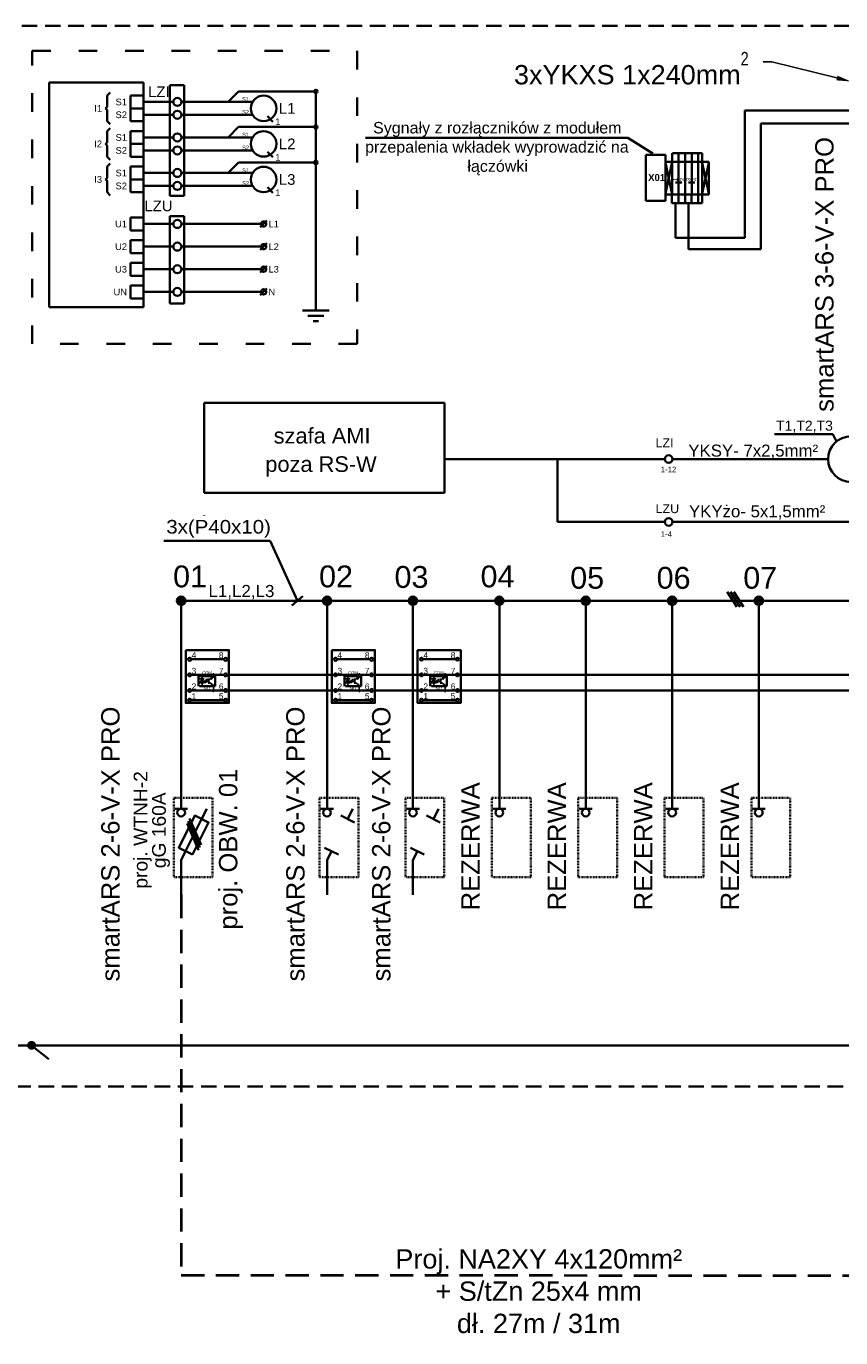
# Model space of a CAD drawing. Header units: millimetres. Extents: x -2674 to -2150, y -551 to 8.
# Tile 6 of 9: x -2466 to -2360, y -254 to -85. Entities that reach past the tile are written whole.
import ezdxf
from ezdxf import colors
from ezdxf.entities.mleader import LeaderData, LeaderLine
from ezdxf.enums import TextEntityAlignment as Align
from ezdxf.math import Vec2, Vec3

# ---------------------------------------------------------------- set-up
doc = ezdxf.new("R2010")
doc.units = ezdxf.units.MM
for name, pattern in [('_DROBNA', [12, 4, -8]), ('ACAD_ISO03W100', [30, 12, -18]), ('DASHED', [0.75, 0.5, -0.25]), ('DASHED2', [0.375, 0.25, -0.125]), ('DASHEDX2', [1.5, 1, -0.5]), ('Symbol_S', [0])]:
    doc.linetypes.add(name, pattern=pattern)
doc.layers.add('01 kabel nn', color=7, linetype='DASHEDX2', lineweight=35, true_color=0x007299)
doc.layers.add('02 urządzenia nn', color=7, linetype='Continuous', lineweight=35, true_color=0x007299)
doc.layers.add('Opisy', color=10, linetype='Continuous')
doc.styles.add('100', font='Arial', dxfattribs={"height": 1})
doc.styles.add('101', font='arialbd.ttf', dxfattribs={"height": 1})
doc.styles.add('119', font='Arial', dxfattribs={"height": 1})
doc.styles.add('121', font='Arial', dxfattribs={"height": 1})
doc.styles.add('122', font='Arial', dxfattribs={"height": 1})
doc.styles.add('123', font='Arial', dxfattribs={"height": 1})
doc.styles.add('62', font='Arial', dxfattribs={"height": 1})
doc.styles.add('Arial CE', font='ARIAL.TTF')
doc.styles.add('Arial h-40', font='ARIAL.TTF', dxfattribs={"height": 40})
doc.styles.get("Standard").update_dxf_attribs({"font": 'arial.ttf'})

msp = doc.modelspace()

# ---------------------------------------------------------------- hatches: boundary and pattern name
at = {"layer": '02 urządzenia nn'}
for points in [[(-2427.91, -93.07, -1), (-2428.35, -93.07, -1)], [(-2427.91, -97.66, -1), (-2428.35, -97.66, -1)], [(-2427.91, -102.26, -1), (-2428.35, -102.26, -1)]]:
    msp.add_hatch(color=256, dxfattribs=at).paths.add_polyline_path(points)
at = {"layer": '02 urządzenia nn', "linetype": 'Continuous'}
for points in [[(-2444.99, -158.89, 1), (-2446.08, -158.89, 1)], [(-2426.13, -158.89, 1), (-2427.22, -158.89, 1)], [(-2415.03, -158.89, 1), (-2416.12, -158.89, 1)], [(-2403.86, -158.89, 1), (-2404.95, -158.89, 1)], [(-2392.7, -158.89, 1), (-2393.79, -158.89, 1)], [(-2381.53, -158.89, 1), (-2382.62, -158.89, 1)], [(-2370.32, -158.89, 1), (-2371.41, -158.89, 1)]]:
    msp.add_hatch(color=256, dxfattribs=at).paths.add_polyline_path(points)
at = {"layer": '02 urządzenia nn'}
h = msp.add_hatch(color=256, dxfattribs=at)
edge = h.paths.add_edge_path()
edge.add_arc((-2441.37, -168.47), 0.097, 0, 360)
h = msp.add_hatch(color=256, dxfattribs=at)
edge = h.paths.add_edge_path()
edge.add_arc((-2422.51, -168.47), 0.097, 0, 360)
h = msp.add_hatch(color=256, dxfattribs=at)
edge = h.paths.add_edge_path()
edge.add_arc((-2411.41, -168.47), 0.097, 0, 360)
h = msp.add_hatch(color=256, dxfattribs=at)
edge = h.paths.add_edge_path()
edge.add_arc((-2441.37, -170.49), 0.097, 0, 360)
h = msp.add_hatch(color=256, dxfattribs=at)
edge = h.paths.add_edge_path()
edge.add_arc((-2422.51, -170.49), 0.097, 0, 360)
h = msp.add_hatch(color=256, dxfattribs=at)
edge = h.paths.add_edge_path()
edge.add_arc((-2411.41, -170.49), 0.097, 0, 360)
at = {"layer": '02 urządzenia nn', "ltscale": 2}
h = msp.add_hatch(color=256, dxfattribs=at)
edge = h.paths.add_edge_path()
edge.add_arc((-2464.87, -216.35), 0.577, -180, 180, ccw=False)

# ---------------------------------------------------------------- linework, layer by layer
at = {"layer": '01 kabel nn', "lineweight": 40, "ltscale": 3}
msp.add_line((-2445.54, -246.07), (-2298.6, -246.08), dxfattribs=at)
at = {"layer": '01 kabel nn', "lineweight": 40, "ltscale": 3, "elevation": 0}
msp.add_lwpolyline([(-2445.54, -196.92), (-2445.54, -246.07)], dxfattribs=at)
at = {"layer": '02 urządzenia nn', "linetype": 'ACAD_ISO03W100', "ltscale": 0.2}
for p, q in [((-2464.78, -87.84), (-2422.79, -87.84)), ((-2464.78, -125.7), (-2464.78, -87.84)), ((-2422.79, -87.84), (-2422.79, -125.7)), ((-2422.79, -125.7), (-2464.78, -125.7))]:
    msp.add_line(p, q, dxfattribs=at)
at = {"layer": '02 urządzenia nn'}
for p, q in [((-2462.58, -120.96), (-2462.58, -91.93)), ((-2462.58, -91.93), (-2450.42, -91.93)), ((-2455.11, -93.6), (-2454.72, -93.21)), ((-2450.42, -91.93), (-2450.42, -120.96)), ((-2447.02, -92.27), (-2445.15, -92.27)), ((-2447.02, -106.58), (-2447.02, -92.27)), ((-2445.15, -92.27), (-2445.15, -106.58)), ((-2439.48, -94.43), (-2438.12, -93.07)), ((-2438.12, -93.07), (-2428.13, -93.07)), ((-2428.13, -93.07), (-2428.13, -121.38)), ((-2455.11, -95.07), (-2455.11, -93.6)), ((-2452.08, -93.6), (-2452.08, -95.26)), ((-2450.42, -93.6), (-2452.08, -93.6)), ((-2450.42, -95.26), (-2450.42, -93.6)), ((-2447.76, -94.43), (-2450.42, -94.43)), ((-2447.76, -94.43), (-2446.55, -94.43)), ((-2445.52, -94.43), (-2444.31, -94.43)), ((-2444.31, -94.43), (-2436.31, -94.43)), ((-2455.3, -95.26), (-2455.11, -95.07)), ((-2455.11, -95.45), (-2455.3, -95.26)), ((-2455.11, -96.93), (-2455.11, -95.45)), ((-2452.08, -95.26), (-2450.42, -95.26)), ((-2452.08, -95.26), (-2452.08, -96.93)), ((-2450.42, -95.26), (-2452.08, -95.26)), ((-2450.42, -96.93), (-2450.42, -95.26)), ((-2447.76, -96.09), (-2450.42, -96.09)), ((-2447.76, -96.09), (-2446.55, -96.09)), ((-2445.52, -96.09), (-2444.31, -96.09)), ((-2444.31, -96.09), (-2436.31, -96.09)), ((-2434.39, -96.28), (-2433.68, -96.99)), ((-2358.18, -95.53, -5222792.99), (-2372.67, -95.53, -5222792.99)), ((-2372.67, -95.53, -5222792.99), (-2372.67, -111.98, -5222792.99)), ((-2454.72, -97.31), (-2455.11, -96.93)), ((-2455.11, -98.19), (-2454.72, -97.8)), ((-2455.11, -99.66), (-2455.11, -98.19)), ((-2452.08, -96.93), (-2450.42, -96.93)), ((-2452.08, -98.19), (-2452.08, -99.85)), ((-2450.42, -98.19), (-2452.08, -98.19)), ((-2450.42, -99.85), (-2450.42, -98.19)), ((-2439.48, -99.02), (-2438.12, -97.66)), ((-2438.12, -97.66), (-2428.13, -97.66)), ((-2358.18, -97.21, -5222792.99), (-2370.61, -97.21, -5222792.99)), ((-2370.61, -97.21, -5222792.99), (-2370.61, -113.47, -5222792.99)), ((-2455.3, -99.85), (-2455.11, -99.66)), ((-2455.11, -100.05), (-2455.3, -99.85)), ((-2452.08, -99.85), (-2452.08, -101.52)), ((-2450.42, -99.85), (-2452.08, -99.85)), ((-2452.08, -99.85), (-2450.42, -99.85)), ((-2447.76, -99.02), (-2450.42, -99.02)), ((-2450.42, -101.52), (-2450.42, -99.85)), ((-2447.76, -99.02), (-2446.55, -99.02)), ((-2445.52, -99.02), (-2444.31, -99.02)), ((-2444.31, -99.02), (-2436.31, -99.02)), ((-2387.78, -99.08), (-2421.72, -99.08)), ((-2384.55, -101.08), (-2387.78, -99.08)), ((-2455.11, -101.52), (-2455.11, -100.05)), ((-2454.72, -101.91), (-2455.11, -101.52)), ((-2452.08, -101.52), (-2450.42, -101.52)), ((-2447.76, -100.69), (-2450.42, -100.69)), ((-2447.76, -100.69), (-2446.55, -100.69)), ((-2445.52, -100.69), (-2444.31, -100.69)), ((-2444.31, -100.69), (-2436.31, -100.69)), ((-2434.39, -100.87), (-2433.68, -101.58)), ((-2382.92, -101.28), (-2385.46, -101.28)), ((-2385.46, -101.28), (-2385.46, -107.19)), ((-2382.92, -107.19), (-2382.92, -101.28)), ((-2382.08, -101.04), (-2382.08, -102.16)), ((-2382.03, -101.04), (-2378.19, -101.04)), ((-2381.23, -101.04), (-2381.23, -102.16)), ((-2380.39, -101.04), (-2380.39, -102.16)), ((-2379.54, -102.16), (-2379.54, -101.04)), ((-2378.7, -102.16), (-2378.7, -101.04)), ((-2378.19, -102.16), (-2378.19, -101.04)), ((-2378.19, -102.16), (-2378.19, -101.04)), ((-2455.11, -102.78), (-2454.72, -102.4)), ((-2455.11, -104.26), (-2455.11, -102.78)), ((-2452.08, -102.78), (-2452.08, -104.45)), ((-2450.42, -102.78), (-2452.08, -102.78)), ((-2450.42, -104.45), (-2450.42, -102.78)), ((-2439.48, -103.61), (-2438.12, -102.26)), ((-2438.12, -102.26), (-2428.13, -102.26)), ((-2377.34, -102.16), (-2382.92, -102.16)), ((-2382.92, -102.16), (-2382.92, -106.39)), ((-2382.08, -102.16), (-2382.92, -106.26)), ((-2382.92, -102.29), (-2382.08, -106.39)), ((-2382.08, -102.16), (-2382.08, -106.39)), ((-2381.23, -106.39), (-2381.23, -102.16)), ((-2380.39, -106.39), (-2380.39, -102.16)), ((-2379.54, -106.39), (-2379.54, -102.16)), ((-2378.7, -106.39), (-2378.7, -102.16)), ((-2378.19, -106.39), (-2378.19, -102.16)), ((-2377.34, -102.29), (-2378.19, -106.26)), ((-2378.19, -102.29), (-2377.34, -106.26)), ((-2377.34, -106.39), (-2377.34, -102.16)), ((-2377.34, -106.39), (-2377.34, -102.16)), ((-2455.3, -104.45), (-2455.11, -104.26)), ((-2455.11, -104.64), (-2455.3, -104.45)), ((-2455.11, -106.11), (-2455.11, -104.64)), ((-2452.08, -104.45), (-2450.42, -104.45)), ((-2452.08, -104.45), (-2452.08, -106.11)), ((-2450.42, -104.45), (-2452.08, -104.45)), ((-2447.76, -103.61), (-2450.42, -103.61)), ((-2450.42, -106.11), (-2450.42, -104.45)), ((-2447.76, -103.61), (-2446.55, -103.61)), ((-2445.52, -103.61), (-2444.31, -103.61)), ((-2444.31, -103.61), (-2436.31, -103.61)), ((-2381.63, -104.84), (-2380.82, -104.84)), ((-2379.94, -104.84), (-2379.12, -104.84)), ((-2454.72, -106.5), (-2455.11, -106.11)), ((-2452.08, -106.11), (-2450.42, -106.11)), ((-2447.76, -105.28), (-2450.42, -105.28)), ((-2447.76, -105.28), (-2446.55, -105.28)), ((-2445.15, -106.58), (-2447.02, -106.58)), ((-2445.52, -105.28), (-2444.31, -105.28)), ((-2444.31, -105.28), (-2436.31, -105.28)), ((-2434.39, -105.46), (-2433.68, -106.17)), ((-2382.92, -106.39), (-2377.34, -106.39)), ((-2382.1, -106.39), (-2382.1, -107.52)), ((-2381.25, -106.39), (-2381.25, -107.52)), ((-2380.41, -106.39), (-2380.41, -107.52)), ((-2379.56, -107.52), (-2379.56, -106.39)), ((-2378.72, -107.52), (-2378.72, -106.39)), ((-2378.21, -107.52), (-2378.21, -106.39)), ((-2378.21, -107.52), (-2378.21, -106.39)), ((-2385.46, -107.19), (-2382.92, -107.19)), ((-2382.1, -107.52), (-2378.21, -107.52)), ((-2381.64, -107.97), (-2381.64, -107.52)), ((-2381.64, -107.97), (-2381.64, -111.98)), ((-2379.95, -107.97), (-2379.95, -107.52)), ((-2379.95, -107.97), (-2379.95, -113.47)), ((-2452.08, -109.37), (-2452.08, -111.03)), ((-2450.42, -109.37), (-2452.08, -109.37)), ((-2450.42, -111.03), (-2450.42, -109.37)), ((-2447.02, -109.18), (-2445.15, -109.18)), ((-2447.02, -120.47), (-2447.02, -109.18)), ((-2445.15, -109.18), (-2445.15, -120.47)), ((-2435.32, -110.63), (-2434.45, -109.77)), ((-2452.08, -111.03), (-2450.42, -111.03)), ((-2447.76, -110.2), (-2450.42, -110.2)), ((-2447.76, -110.2), (-2446.55, -110.2)), ((-2445.52, -110.2), (-2444.31, -110.2)), ((-2444.31, -110.2), (-2435.22, -110.2)), ((-2452.08, -112.29), (-2452.08, -113.96)), ((-2450.42, -112.29), (-2452.08, -112.29)), ((-2450.42, -113.96), (-2450.42, -112.29)), ((-2447.76, -113.13), (-2450.42, -113.13)), ((-2447.76, -113.13), (-2446.55, -113.13)), ((-2445.52, -113.13), (-2444.31, -113.13)), ((-2444.31, -113.13), (-2435.22, -113.13)), ((-2435.32, -113.56), (-2434.45, -112.69)), ((-2372.67, -111.98, -5222792.99), (-2381.64, -111.98)), ((-2370.61, -113.47, -5222792.99), (-2379.95, -113.47)), ((-2452.08, -113.96), (-2450.42, -113.96)), ((-2452.08, -115.22), (-2452.08, -116.89)), ((-2450.42, -115.22), (-2452.08, -115.22)), ((-2450.42, -116.89), (-2450.42, -115.22)), ((-2452.08, -116.89), (-2450.42, -116.89)), ((-2447.76, -116.05), (-2450.42, -116.05)), ((-2447.76, -116.05), (-2446.55, -116.05)), ((-2445.52, -116.05), (-2444.31, -116.05)), ((-2444.31, -116.05), (-2435.22, -116.05)), ((-2435.32, -116.49), (-2434.45, -115.62)), ((-2452.08, -118.15), (-2452.08, -119.81)), ((-2450.42, -118.15), (-2452.08, -118.15)), ((-2450.42, -119.81), (-2450.42, -118.15)), ((-2435.32, -119.41), (-2434.45, -118.55)), ((-2452.08, -119.81), (-2450.42, -119.81)), ((-2447.76, -118.98), (-2450.42, -118.98)), ((-2447.76, -118.98), (-2446.55, -118.98)), ((-2445.52, -118.98), (-2444.31, -118.98)), ((-2444.31, -118.98), (-2435.22, -118.98)), ((-2450.42, -120.96), (-2462.58, -120.96)), ((-2445.15, -120.47), (-2447.02, -120.47)), ((-2429.86, -121.38), (-2426.4, -121.38)), ((-2429.17, -122.07), (-2427.09, -122.07)), ((-2428.48, -122.77), (-2427.78, -122.77)), ((-2442.57, -133.33), (-2411.49, -133.33)), ((-2442.57, -144.96), (-2442.57, -133.33)), ((-2411.49, -133.33), (-2411.49, -144.96)), ((-2383.01, -140.59), (-2411.49, -140.59)), ((-2396.91, -148.7), (-2396.91, -140.59)), ((-2361.91, -140.59), (-2382.02, -140.59)), ((-2411.49, -144.96), (-2442.57, -144.96)), ((-2442.57, -147.86), (-2442.57, -147.85)), ((-2383.01, -148.7), (-2396.91, -148.7)), ((-2358.9, -148.7), (-2382.02, -148.7)), ((-2434.03, -151.16), (-2447.79, -151.15)), ((-2430.52, -158.89), (-2434.03, -151.16)), ((-2445.54, -158.89), (-2358.93, -158.89)), ((-2445.54, -185.77), (-2445.54, -158.89)), ((-2426.68, -185.77), (-2426.68, -158.89)), ((-2415.58, -180.55), (-2415.58, -158.89)), ((-2404.41, -180.55), (-2404.41, -158.89)), ((-2393.24, -180.55), (-2393.24, -158.89)), ((-2382.07, -180.55), (-2382.07, -158.89)), ((-2374.94, -157.72), (-2373.7, -159.68)), ((-2374.51, -157.72), (-2373.27, -159.69)), ((-2374.09, -157.73), (-2372.84, -159.69)), ((-2370.87, -180.55), (-2370.87, -158.89)), ((-2444.25, -166.46, -6267351.59), (-2439.97, -166.46, -6267351.59)), ((-2425.39, -166.46, -6267351.59), (-2421.11, -166.46, -6267351.59)), ((-2414.29, -166.45, -6267351.59), (-2410.01, -166.45, -6267351.59)), ((-2444.25, -168.47, -6267351.59), (-2439.97, -168.47, -6267351.59)), ((-2439.58, -168.47, -6267351.59), (-2422, -168.47, -6267351.59)), ((-2425.39, -168.47, -6267351.59), (-2421.11, -168.47, -6267351.59)), ((-2420.72, -168.47, -6267351.59), (-2403.14, -168.47, -6267351.59)), ((-2414.29, -168.47, -6267351.59), (-2410.01, -168.47, -6267351.59)), ((-2406.5, -168.47, -6267351.59), (-2401.83, -168.47, -6267351.59)), ((-2401.83, -168.47, -6267351.59), (-2384.25, -168.47, -6267351.59)), ((-2387.56, -168.47, -6267351.59), (-2383.28, -168.47, -6267351.59)), ((-2384.24, -168.47, -11382294.08), (-2305.16, -168.47, -11382294.08)), ((-2382.89, -168.47, -6267351.59), (-2365.31, -168.47, -6267351.59)), ((-2368.69, -168.47, -6267351.59), (-2364.42, -168.47, -6267351.59)), ((-2444.25, -170.49, -6267351.59), (-2439.97, -170.49, -6267351.59)), ((-2439.58, -170.49, -6267351.59), (-2422, -170.49, -6267351.59)), ((-2425.39, -170.49, -6267351.59), (-2421.11, -170.49, -6267351.59)), ((-2420.72, -170.49, -6267351.59), (-2403.14, -170.49, -6267351.59)), ((-2414.29, -170.49, -6267351.59), (-2410.01, -170.49, -6267351.59)), ((-2406.5, -170.49, -6267351.59), (-2401.83, -170.49, -6267351.59)), ((-2401.83, -170.49, -6267351.59), (-2384.25, -170.49, -6267351.59)), ((-2387.56, -170.49, -6267351.59), (-2383.28, -170.49, -6267351.59)), ((-2384.24, -170.49, -11382294.08), (-2307.9, -170.49, -11382294.08)), ((-2382.89, -170.49, -6267351.59), (-2365.31, -170.49, -6267351.59)), ((-2368.69, -170.49, -6267351.59), (-2364.42, -170.49, -6267351.59)), ((-2445.54, -176.96), (-2445.54, -171.75)), ((-2444.25, -171.75, -6267351.59), (-2439.97, -171.75, -6267351.59)), ((-2426.68, -176.96), (-2426.68, -171.75)), ((-2425.39, -171.75, -6267351.59), (-2421.11, -171.75, -6267351.59)), ((-2414.29, -171.75, -6267351.59), (-2410.01, -171.75, -6267351.59)), ((-2415.58, -185.77), (-2415.58, -180.55)), ((-2404.41, -185.77), (-2404.41, -180.55)), ((-2393.24, -185.77), (-2393.24, -180.55)), ((-2382.07, -185.77), (-2382.07, -180.55)), ((-2370.87, -185.77), (-2370.87, -180.55)), ((-2444.71, -185.77), (-2446.37, -185.77)), ((-2442.22, -185.77), (-2442.89, -187.1)), ((-2425.85, -185.77), (-2427.51, -185.77)), ((-2423.36, -185.77), (-2424.03, -187.1)), ((-2414.75, -185.77), (-2416.41, -185.77)), ((-2412.26, -185.77), (-2412.93, -187.1)), ((-2403.58, -185.77), (-2405.24, -185.77)), ((-2392.41, -185.77), (-2394.07, -185.77)), ((-2381.24, -185.77), (-2382.9, -185.77)), ((-2370.04, -185.77), (-2371.7, -185.77)), ((-2423.14, -187.55), (-2424.92, -186.66)), ((-2412.04, -187.55), (-2413.82, -186.66)), ((-2444.97, -191.26), (-2445.54, -192.4)), ((-2426.99, -190.81), (-2425.21, -191.7)), ((-2426.1, -191.26), (-2426.68, -192.4)), ((-2415.89, -190.81), (-2414.11, -191.7)), ((-2415, -191.26), (-2415.58, -192.4)), ((-2445.54, -192.4), (-2445.54, -196.92)), ((-2426.68, -192.4), (-2426.68, -196.92)), ((-2415.58, -192.4), (-2415.58, -196.92)), ((-2322.75, -216.35), (-2476.03, -216.35)), ((-2310.46, -216.35), (-2458.49, -216.35))]:
    msp.add_line(p, q, dxfattribs=at)
at = {"layer": '02 urządzenia nn', "linetype": 'Continuous'}
msp.add_line((-2429.8, -158.29), (-2431.24, -159.49), dxfattribs=at)
at = {"layer": '02 urządzenia nn', "linetype": 'Symbol_S', "lineweight": 25}
for p, q in [((-2443.13, -168.99, -6267351.59), (-2442.55, -168.99, -6267351.59)), ((-2442.84, -168.74, -6267351.59), (-2442.84, -168.99, -6267351.59)), ((-2442.84, -169.5, -6267351.59), (-2442.84, -168.99, -6267351.59)), ((-2442.3, -169.15, -6267351.59), (-2442.59, -169.31, -6267351.59)), ((-2442.19, -169.34, -6267351.59), (-2442.48, -169.5, -6267351.59)), ((-2442.11, -169.04, -6267351.59), (-2442.34, -169.08, -6267351.59)), ((-2442.34, -169.08, -6267351.59), (-2442.27, -169.21, -6267351.59)), ((-2442.27, -169.21, -6267351.59), (-2442.11, -169.04, -6267351.59)), ((-2442, -169.23, -6267351.59), (-2442.23, -169.27, -6267351.59)), ((-2442.23, -169.27, -6267351.59), (-2442.16, -169.4, -6267351.59)), ((-2442.16, -169.4, -6267351.59), (-2442, -169.23, -6267351.59)), ((-2441.95, -169.65, -6267351.59), (-2441.95, -168.92, -6267351.59)), ((-2441.95, -169.1, -6267351.59), (-2441.66, -168.92, -6267351.59)), ((-2441.37, -168.78, -6267351.59), (-2441.37, -168.47, -6267351.59)), ((-2424.27, -168.99, -6267351.59), (-2423.69, -168.99, -6267351.59)), ((-2423.98, -168.74, -6267351.59), (-2423.98, -168.99, -6267351.59)), ((-2423.98, -169.5, -6267351.59), (-2423.98, -168.99, -6267351.59)), ((-2423.44, -169.15, -6267351.59), (-2423.72, -169.31, -6267351.59)), ((-2423.33, -169.34, -6267351.59), (-2423.62, -169.5, -6267351.59)), ((-2423.25, -169.04, -6267351.59), (-2423.48, -169.08, -6267351.59)), ((-2423.48, -169.08, -6267351.59), (-2423.4, -169.21, -6267351.59)), ((-2423.4, -169.21, -6267351.59), (-2423.25, -169.04, -6267351.59)), ((-2423.14, -169.23, -6267351.59), (-2423.37, -169.27, -6267351.59)), ((-2423.37, -169.27, -6267351.59), (-2423.3, -169.4, -6267351.59)), ((-2423.3, -169.4, -6267351.59), (-2423.14, -169.23, -6267351.59)), ((-2423.09, -169.65, -6267351.59), (-2423.09, -168.92, -6267351.59)), ((-2423.09, -169.1, -6267351.59), (-2422.8, -168.92, -6267351.59)), ((-2422.51, -168.78, -6267351.59), (-2422.51, -168.47, -6267351.59)), ((-2413.17, -168.99, -6267351.59), (-2412.59, -168.99, -6267351.59)), ((-2412.88, -168.74, -6267351.59), (-2412.88, -168.99, -6267351.59)), ((-2412.88, -169.5, -6267351.59), (-2412.88, -168.99, -6267351.59)), ((-2412.34, -169.15, -6267351.59), (-2412.62, -169.31, -6267351.59)), ((-2412.23, -169.33, -6267351.59), (-2412.52, -169.5, -6267351.59)), ((-2412.15, -169.04, -6267351.59), (-2412.38, -169.08, -6267351.59)), ((-2412.38, -169.08, -6267351.59), (-2412.3, -169.21, -6267351.59)), ((-2412.3, -169.21, -6267351.59), (-2412.15, -169.04, -6267351.59)), ((-2412.04, -169.23, -6267351.59), (-2412.27, -169.27, -6267351.59)), ((-2412.27, -169.27, -6267351.59), (-2412.2, -169.4, -6267351.59)), ((-2412.2, -169.4, -6267351.59), (-2412.04, -169.23, -6267351.59)), ((-2411.99, -169.65, -6267351.59), (-2411.99, -168.92, -6267351.59)), ((-2411.99, -169.1, -6267351.59), (-2411.7, -168.92, -6267351.59)), ((-2411.41, -168.77, -6267351.59), (-2411.41, -168.47, -6267351.59)), ((-2442.84, -169.5, -6267351.59), (-2442.84, -169.86, -6267351.59)), ((-2441.37, -170.49, -6267351.59), (-2441.37, -169.8, -6267351.59)), ((-2423.98, -169.5, -6267351.59), (-2423.98, -169.86, -6267351.59)), ((-2422.51, -170.49, -6267351.59), (-2422.51, -169.8, -6267351.59)), ((-2412.88, -169.5, -6267351.59), (-2412.88, -169.86, -6267351.59)), ((-2411.41, -170.49, -6267351.59), (-2411.41, -169.79, -6267351.59))]:
    msp.add_line(p, q, dxfattribs=at)
at = {"layer": '02 urządzenia nn', "color": 1}
for p, q in [((-2442.89, -187.1), (-2444.97, -191.26)), ((-2444.78, -187.7), (-2443.3, -191.11)), ((-2444.62, -187.38), (-2443.14, -190.79)), ((-2444.45, -187.04), (-2442.97, -190.45))]:
    msp.add_line(p, q, dxfattribs=at)
at = {"layer": '02 urządzenia nn', "ltscale": 2}
msp.add_line((-2464.87, -216.35), (-2462.64, -218.15), dxfattribs=at)
at = {"layer": '02 urządzenia nn', "linetype": 'DASHED', "ltscale": 4}
msp.add_lwpolyline([(-2478.13, -84.61), (-2305.97, -84.61), (-2305.97, -221.69), (-2478.13, -221.69)], close=True, dxfattribs=at)
at = {"layer": '02 urządzenia nn', "linetype": 'Continuous', "elevation": 178994937.71}
msp.add_lwpolyline([(-2360.82, -138.3), (-2361.31, -137.38), (-2368.84, -137.38)], dxfattribs=at)
at = {"layer": '02 urządzenia nn', "elevation": 0}
for points in [[(-2444.94, -165.27), (-2439.36, -165.27), (-2439.36, -172.1), (-2444.94, -172.1)], [(-2426.08, -165.27), (-2420.49, -165.27), (-2420.49, -172.1), (-2426.08, -172.1)]]:
    msp.add_lwpolyline(points, close=True, dxfattribs=at)
at = {"layer": '02 urządzenia nn'}
msp.add_lwpolyline([(-2414.98, -165.27), (-2409.39, -165.27), (-2409.39, -172.09), (-2414.98, -172.09)], close=True, dxfattribs=at)
at = {"layer": '02 urządzenia nn', "linetype": '_DROBNA', "ltscale": 0.5, "elevation": 201861.44}
for points in [[(-2443.29, -168.64), (-2441.15, -168.64), (-2441.15, -169.95), (-2443.29, -169.95)], [(-2424.43, -168.64), (-2422.29, -168.64), (-2422.29, -169.95), (-2424.43, -169.95)], [(-2413.33, -168.64), (-2411.19, -168.64), (-2411.19, -169.95), (-2413.33, -169.95)]]:
    msp.add_lwpolyline(points, close=True, dxfattribs=at)
at = {"layer": '02 urządzenia nn', "linetype": 'Symbol_S', "lineweight": 25, "elevation": -6267351.59}
for points in [[(-2443.13, -169.5), (-2442.55, -169.5), (-2442.84, -168.99), (-2443.13, -169.5)], [(-2441.95, -169.43), (-2441.95, -169.43), (-2441.37, -169.8)], [(-2441.37, -168.78), (-2441.62, -169.03), (-2441.7, -168.85), (-2441.37, -168.78)], [(-2424.27, -169.5), (-2423.69, -169.5), (-2423.98, -168.99), (-2424.27, -169.5)], [(-2423.09, -169.43), (-2423.09, -169.43), (-2422.51, -169.8)], [(-2422.51, -168.78), (-2422.76, -169.03), (-2422.83, -168.85), (-2422.51, -168.78)], [(-2413.17, -169.5), (-2412.59, -169.5), (-2412.88, -168.99), (-2413.17, -169.5)], [(-2411.99, -169.43), (-2411.99, -169.43), (-2411.41, -169.79)], [(-2411.41, -168.77), (-2411.66, -169.03), (-2411.73, -168.85), (-2411.41, -168.77)]]:
    msp.add_lwpolyline(points, dxfattribs=at)
at = {"layer": '02 urządzenia nn', "linetype": 'DASHED2', "ltscale": 0.1, "elevation": 0}
for points in [[(-2446.5, -184.38), (-2441.49, -184.38), (-2441.49, -194.63), (-2446.5, -194.63)], [(-2427.64, -184.38), (-2422.63, -184.38), (-2422.63, -194.63), (-2427.64, -194.63)]]:
    msp.add_lwpolyline(points, close=True, dxfattribs=at)
at = {"layer": '02 urządzenia nn', "linetype": 'DASHED2', "ltscale": 0.1}
for points in [[(-2416.54, -184.37), (-2411.53, -184.37), (-2411.53, -194.63), (-2416.54, -194.63)], [(-2405.37, -184.37), (-2400.36, -184.37), (-2400.36, -194.63), (-2405.37, -194.63)], [(-2394.21, -184.37), (-2389.19, -184.37), (-2389.19, -194.63), (-2394.21, -194.63)], [(-2383.04, -184.37), (-2378.02, -184.37), (-2378.02, -194.63), (-2383.04, -194.63)], [(-2371.83, -184.37), (-2366.82, -184.37), (-2366.82, -194.63), (-2371.83, -194.63)]]:
    msp.add_lwpolyline(points, close=True, dxfattribs=at)
at = {"layer": '02 urządzenia nn', "color": 1, "elevation": 0}
msp.add_lwpolyline([(-2444.08, -191.7), (-2442, -187.55), (-2443.78, -186.66), (-2445.86, -190.81), (-2444.08, -191.7)], dxfattribs=at)
at = {"layer": '02 urządzenia nn'}
for centre, radius in [((-2428.13, -93.07), 0.22), ((-2446.03, -94.43), 0.518), ((-2434.88, -95.26), 1.65), ((-2446.03, -96.09), 0.518), ((-2434.88, -99.85), 1.65), ((-2428.13, -97.66), 0.22), ((-2446.03, -99.02), 0.518), ((-2446.03, -100.69), 0.518), ((-2446.03, -103.61), 0.518), ((-2434.88, -104.45), 1.65), ((-2428.13, -102.26), 0.22), ((-2446.03, -105.28), 0.518), ((-2446.03, -110.2), 0.518), ((-2434.88, -110.2), 0.336), ((-2446.03, -113.13), 0.518), ((-2434.88, -113.13), 0.336), ((-2446.03, -116.05), 0.518), ((-2434.88, -116.05), 0.336), ((-2446.03, -118.98), 0.518), ((-2434.88, -118.98), 0.336), ((-2382.52, -140.59), 0.496), ((-2382.52, -148.7), 0.496), ((-2444.44, -166.46, -6267351.59), 0.194), ((-2439.78, -166.46, -6267351.59), 0.194), ((-2425.58, -166.46, -6267351.59), 0.194), ((-2420.92, -166.46, -6267351.59), 0.194), ((-2414.48, -166.45, -6267351.59), 0.194), ((-2409.82, -166.45, -6267351.59), 0.194), ((-2444.44, -168.47, -6267351.59), 0.194), ((-2441.37, -168.47, -6267351.59), 0.097), ((-2439.78, -168.47, -6267351.59), 0.194), ((-2425.58, -168.47, -6267351.59), 0.194), ((-2422.51, -168.47, -6267351.59), 0.097), ((-2420.92, -168.47, -6267351.59), 0.194), ((-2414.48, -168.47, -6267351.59), 0.194), ((-2411.41, -168.47, -6267351.59), 0.097), ((-2409.82, -168.47, -6267351.59), 0.194), ((-2444.44, -170.49, -6267351.59), 0.194), ((-2441.37, -170.49, -6267351.59), 0.097), ((-2439.78, -170.49, -6267351.59), 0.194), ((-2425.58, -170.49, -6267351.59), 0.194), ((-2422.51, -170.49, -6267351.59), 0.097), ((-2420.92, -170.49, -6267351.59), 0.194), ((-2414.48, -170.49, -6267351.59), 0.194), ((-2411.41, -170.49, -6267351.59), 0.097), ((-2409.82, -170.49, -6267351.59), 0.194), ((-2444.44, -171.75, -6267351.59), 0.194), ((-2439.78, -171.75, -6267351.59), 0.194), ((-2425.58, -171.75, -6267351.59), 0.194), ((-2420.92, -171.75, -6267351.59), 0.194), ((-2414.48, -171.75, -6267351.59), 0.194), ((-2409.82, -171.75, -6267351.59), 0.194), ((-2445.54, -186.27), 0.498), ((-2426.68, -186.27), 0.498), ((-2415.58, -186.26), 0.498), ((-2404.41, -186.26), 0.498), ((-2393.24, -186.26), 0.498), ((-2382.07, -186.26), 0.498), ((-2370.87, -186.26), 0.498)]:
    msp.add_circle(centre, radius, dxfattribs=at)
at = {"layer": '02 urządzenia nn', "linetype": 'Continuous'}
for centre, radius in [((-2358.95, -140.59, 178994937.71), 2.96), ((-2445.54, -158.89), 0.546), ((-2426.68, -158.89), 0.546), ((-2415.58, -158.89), 0.546), ((-2404.41, -158.89), 0.546), ((-2393.24, -158.89), 0.546), ((-2382.07, -158.89), 0.546), ((-2370.87, -158.89), 0.546)]:
    msp.add_circle(centre, radius, dxfattribs=at)

# ---------------------------------------------------------------- texts
at = {"layer": '02 urządzenia nn'}
for s, height, p in [('LZI', 1.382, (-2449.82, -93.11)), ('S1', 0.518, (-2437.66, -94.07)), ('L1', 1.382, (-2432.91, -95.26)), ('S2', 0.518, (-2437.66, -95.74)), ('1', 0.854, (-2433.38, -96.99)), ('S1', 0.518, (-2437.66, -98.67)), ('L2', 1.382, (-2432.91, -99.85)), ('S2', 0.518, (-2437.66, -100.33)), ('1', 0.854, (-2433.38, -101.58)), ('S1', 0.518, (-2437.66, -103.26)), ('S2', 0.518, (-2437.66, -104.93)), ('L3', 1.382, (-2432.91, -104.45)), ('1', 0.854, (-2433.38, -106.17)), ('LZU', 1.382, (-2450.29, -107.86)), ('L1', 0.854, (-2434.24, -110.2)), ('L2', 0.854, (-2434.24, -113.13)), ('L3', 0.854, (-2434.24, -116.05)), ('N', 0.854, (-2434.24, -118.98)), ('LZI', 1.152, (-2384.21, -138.47)), ('1-12', 0.712, (-2383.53, -141.93)), ('LZU', 1.152, (-2384.21, -146.99)), ('1-4', 0.712, (-2383.53, -150.27))]:
    msp.add_text(s, height=height, dxfattribs=at).set_placement(p, align=Align.MIDDLE_LEFT)
for s, p in [('I1', (-2455.76, -95.26)), ('S1', (-2452.54, -94.43)), ('S2', (-2452.54, -96.09)), ('I2', (-2455.76, -99.85)), ('S1', (-2452.54, -99.02)), ('S2', (-2452.54, -100.69)), ('S1', (-2452.54, -103.61)), ('I3', (-2455.76, -104.45)), ('S2', (-2452.54, -105.28)), ('U1', (-2452.54, -110.2)), ('U2', (-2452.54, -113.13)), ('U3', (-2452.54, -116.05)), ('UN', (-2452.54, -118.98))]:
    msp.add_text(s, height=0.864, dxfattribs=at).set_placement(p, align=Align.MIDDLE_RIGHT)
for s, height, style, p in [('Sygnały z rozłączników z modułem', 1.4826, 'Arial h-40', (-2420.73, -98.5)), ('przepalenia wkładek wyprowadzić na', 1.4826, 'Arial h-40', (-2421.76, -100.98)), ('łączówki', 1.483, 'Arial h-40', (-2408.54, -103.46)), ('X01', 0.89, '101', (-2385.18, -104.64)), ('01', 2.823, '100', (-2446.58, -157.16)), ('02', 2.823, '100', (-2427.71, -157.16)), ('03', 2.823, '100', (-2417.96, -157.23)), ('04', 2.823, '100', (-2406.84, -157.16)), ('05', 2.823, '100', (-2395.25, -157.34)), ('06', 2.823, '100', (-2384.08, -157.34)), ('07', 2.823, '100', (-2372.88, -157.34)), ('L1,L2,L3', 1.568, 'Arial CE', (-2442.01, -158.42))]:
    msp.add_text(s, height=height, dxfattribs=dict(at, style=style)).set_placement(p)
for s, height, style, p in [('smartARS 3-6-V-X PRO', 2.3711, '100', (-2361.21, -134.48, -5222136.42)), ('1', 0.505, '119', (-2381.42, -104.64)), ('2', 0.505, '121', (-2380.57, -104.64)), ('3', 0.505, '122', (-2379.73, -104.64)), ('4', 0.505, '123', (-2378.88, -104.64)), ('smartARS 2-6-V-X PRO', 2.3711, '100', (-2453.5, -208.09, 656.57)), ('smartARS 2-6-V-X PRO', 2.3711, '100', (-2429.59, -208.09, 656.57)), ('smartARS 2-6-V-X PRO', 2.3711, '100', (-2418.49, -208.09, 656.57)), ('proj. OBW. 01', 2.3711, '100', (-2438.28, -201.39, 656.57)), ('REZERWA', 2.371, '100', (-2406.97, -198.91, 656.57)), ('REZERWA', 2.371, '100', (-2395.81, -198.91, 656.57)), ('REZERWA', 2.371, '100', (-2384.64, -198.91, 656.57)), ('REZERWA', 2.371, '100', (-2373.43, -198.91, 656.57))]:
    msp.add_text(s, height=height, rotation=90, dxfattribs=dict(at, style=style)).set_placement(p)
at = {"layer": '02 urządzenia nn', "linetype": 'Continuous'}
for s, height, p in [('T1,T2,T3', 1.296, (-2368.64, -136.91, 178995036.1)), ('szafa AMI', 2.016, (-2433.58, -138.57)), ('poza RS-W', 2.016, (-2434.66, -142.24))]:
    msp.add_text(s, height=height, dxfattribs=at).set_placement(p)
at = {"layer": '02 urządzenia nn', "linetype": 'Continuous', "style": 'Arial CE'}
for s, height, p in [('YKSY- 7x2,5mm²', 1.5552, (-2379.98, -140.27)), ('YKY', 1.555, (-2379.9, -148.11)), ('żo', 1.555, (-2375.56, -148.11)), ('- 5x1,5mm²', 1.555, (-2373.26, -148.11))]:
    msp.add_text(s, height=height, dxfattribs=at).set_placement(p)
at = {"layer": '02 urządzenia nn', "style": '62', "width": 1.077063}
msp.add_text('3x(P40x10)', height=1.757, dxfattribs=at).set_placement((-2447.46, -150.21))
at = {"layer": '02 urządzenia nn'}
for s, p in [('4', (-2444.19, -166.32, -6267351.59)), ('4', (-2425.33, -166.32, -6267351.59)), ('4', (-2414.23, -166.32, -6267351.59)), ('3', (-2444.19, -168.34, -6267351.59)), ('3', (-2425.33, -168.34, -6267351.59)), ('3', (-2414.23, -168.34, -6267351.59)), ('2', (-2444.19, -170.36, -6267351.59)), ('1', (-2444.19, -171.62, -6267351.59)), ('2', (-2425.33, -170.36, -6267351.59)), ('1', (-2425.33, -171.62, -6267351.59)), ('2', (-2414.23, -170.36, -6267351.59)), ('1', (-2414.23, -171.61, -6267351.59))]:
    msp.add_text(s, height=0.776, dxfattribs=at).set_placement(p)
for s, p in [('8', (-2440.06, -166.32, -6267351.59)), ('8', (-2421.19, -166.32, -6267351.59)), ('8', (-2410.09, -166.32, -6267351.59)), ('7', (-2440.06, -168.34, -6267351.59)), ('7', (-2421.19, -168.34, -6267351.59)), ('7', (-2410.09, -168.34, -6267351.59)), ('5', (-2440.06, -171.62, -6267351.59)), ('6', (-2440.06, -170.36, -6267351.59)), ('5', (-2421.19, -171.62, -6267351.59)), ('6', (-2421.19, -170.36, -6267351.59)), ('5', (-2410.09, -171.61, -6267351.59)), ('6', (-2410.09, -170.36, -6267351.59))]:
    msp.add_text(s, height=0.776, dxfattribs=at).set_placement(p, align=Align.RIGHT)
for s, p in [('COM', (-2442.19, -168.4, -6267351.59)), ('COM', (-2423.33, -168.4, -6267351.59)), ('COM', (-2412.23, -168.4, -6267351.59)), ('NO', (-2442.19, -170.42, -6267351.59)), ('NO', (-2423.33, -170.42, -6267351.59)), ('NO', (-2412.23, -170.42, -6267351.59))]:
    msp.add_text(s, height=0.388, dxfattribs=at).set_placement(p, align=Align.CENTER)
at = {"layer": '02 urządzenia nn', "color": 1, "style": 'Arial CE'}
for s, height, p in [('proj. WTNH-2', 1.7783, (-2449.89, -196.1)), ('gG 160A', 1.778, (-2447.52, -193.46))]:
    msp.add_text(s, height=height, rotation=90, dxfattribs=at).set_placement(p)
at = {"layer": '02 urządzenia nn', "linetype": 'Continuous', "insert": (-2399.32, -242.7), "char_height": 2.5, "width": 49.8831, "attachment_point": 2}
msp.add_mtext('Proj. {\\A1;NA2XY} 4x120mm²\\P+ S/tZn 25x4 mm\\Pdł. 27m / 31m', dxfattribs=at)

# ---------------------------------------------------------------- leaders
at = {"layer": '02 urządzenia nn'}
ml = msp.add_multileader_mtext('Standard', dxfattribs=at)
ml.set_content(' 3xYKXS 1x240mm{\\W0.75;\\A1;\\C256;{\\H0.7x;\\S2^ ;}}')
ml.set_leader_properties()
ml.build(insert=Vec2(0, 0))
ml.multileader.update_dxf_attribs({"dogleg_length": 1.11, "arrow_head_size": 1.9})
ctx = ml.context
ctx.base_point, ctx.char_height, ctx.arrow_head_size, ctx.landing_gap_size, ctx.plane_origin = Vec3(-2405.11, -89.25), 2.5, 1.9, 1.9, Vec3(-2445.58, -88.52)
ctx.text_align_type = 2
notes = []
notes.append((ctx, [(0, (1, 1, 0), (-2369.18, -89.25), (-1, 0), 1.11, [(0, [(-2358.93, -91.79)], 0, [])])]))
ctx.mtext.insert, ctx.mtext.alignment, ctx.mtext.flow_direction = Vec3(-2372.19, -87.96), 3, 5
at = {"layer": 'Opisy', "color": 1, "lineweight": -3, "ltscale": 0.1}
ml = msp.add_multileader_mtext('Standard', dxfattribs=at)
ml.set_content('{\\A1;\\C1;Proj. \\C256;RUN III 24/4-W-S-H A2 \\Pnr 571082}')
ml.set_leader_properties()
ml.build(insert=Vec2(0, 0))
ml.multileader.update_dxf_attribs({"dogleg_length": 7.6, "arrow_head_size": 1.9})
ctx = ml.context
ctx.base_point, ctx.char_height, ctx.arrow_head_size, ctx.landing_gap_size, ctx.plane_origin = Vec3(-2467.94, -70.61), 2.5, 1.9, 1.9, Vec3(-2422.23, -69.47)
notes.append((ctx, [(1, (1, 1, 0), (-2468.76, -70.61), (1, 0), 0.826, [(0, [(-2484.04, -75.9)], 0, [])])]))
ctx.mtext.insert, ctx.mtext.flow_direction = Vec3(-2466.04, -69.31), 5
for ctx, leaders in notes:
    for number, flags, end, landing, length, lines in leaders:
        leader = LeaderData()
        leader.index, (leader.has_last_leader_line, leader.has_dogleg_vector, leader.attachment_direction) = number, flags
        leader.last_leader_point, leader.dogleg_vector, leader.dogleg_length = Vec3(end), Vec3(landing), length
        for number, points, colour, breaks in lines:
            line = LeaderLine()
            line.index, line.vertices, line.color, line.breaks = number, Vec3.list(points), colors.encode_raw_color(colour), breaks
            leader.lines.append(line)
        ctx.leaders.append(leader)

doc.saveas('drawing.dxf')
